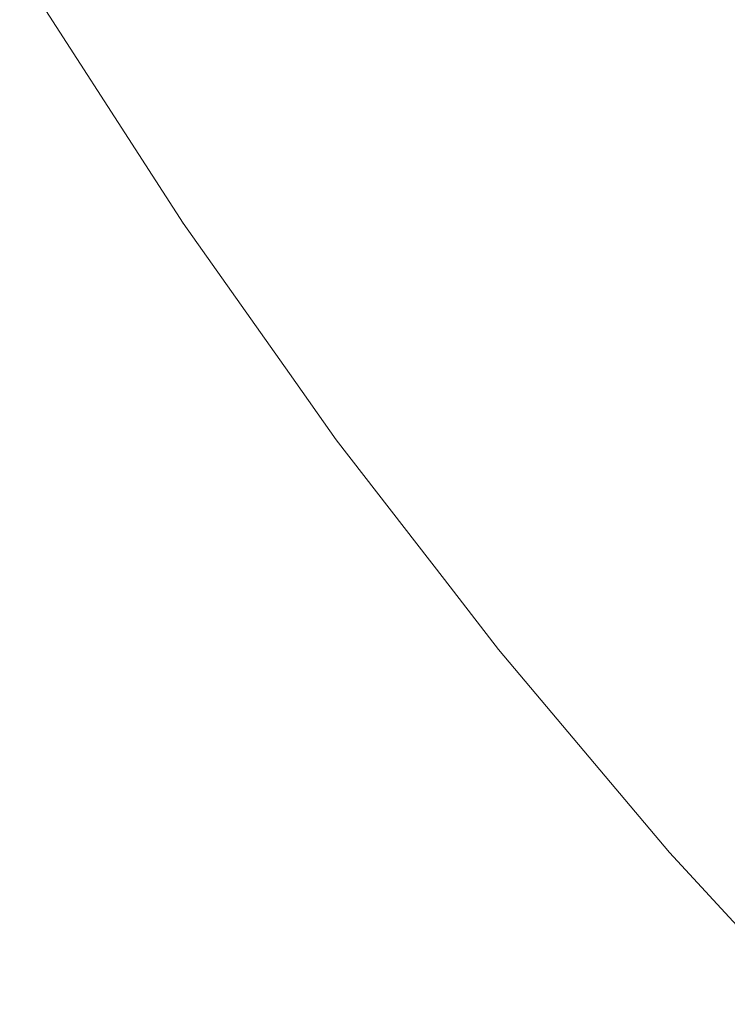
# Model space of a CAD drawing. Header units: centimetres. Extents: x -25.9 to 27.4, y 34.1 to 35.9.
# Tile 131 of 256: x -7.9244 to -7.9017, y 34.5031 to 34.5346. Entities that reach past the tile are written whole.
import ezdxf

# ---------------------------------------------------------------- set-up
doc = ezdxf.new("R2010")
doc.units = ezdxf.units.CM
doc.header["$LTSCALE"] = 2.54
doc.layers.add('Lucido design-1', color=7, linetype='Continuous')

# ---------------------------------------------------------------- blocks, each defined once
blk = doc.blocks.new('Gruppo-5-1')
at = {"color": 7, "linetype": 'Continuous', "lineweight": 9}
for points in [[(-25.75346, 35.840112, -9.381992), (-25.75346, 34.240112, -9.381992), (27.34654, 34.240112, -9.381992), (27.34654, 35.840112, -9.381992)], [(-25.75346, 35.840112, -33.348755), (-25.75346, 34.240112, -33.348755), (27.34654, 34.240112, -33.348755), (27.34654, 35.840112, -33.348755)]]:
    blk.add_3dface(points, dxfattribs=at)
for points, invisible_edges in [([(-7.91074, 34.533809, -9.838064), (-7.91511, 34.54058, -9.838064), (-7.913504, 34.541569, -9.834401), (-7.909178, 34.534865, -9.834401)], 15), ([(-7.91074, 34.533809, -33.804827), (-7.91511, 34.54058, -33.804827), (-7.913504, 34.541569, -33.801164), (-7.909178, 34.534865, -33.801164)], 15), ([(-7.912175, 34.532839, -9.841798), (-7.916585, 34.539672, -9.841798), (-7.91511, 34.54058, -9.838064), (-7.91074, 34.533809, -9.838064)], 15), ([(-7.912175, 34.532839, -33.808561), (-7.916585, 34.539672, -33.808561), (-7.91511, 34.54058, -33.804827), (-7.91074, 34.533809, -33.804827)], 15), ([(-7.899304, 34.532246, -9.823903), (-7.90375, 34.538533, -9.823903), (-7.901704, 34.539917, -9.820588), (-7.897318, 34.533715, -9.820588)], 15), ([(-7.899304, 34.532246, -33.790666), (-7.90375, 34.538533, -33.790666), (-7.901704, 34.539917, -33.787352), (-7.897318, 34.533715, -33.787352)], 15), ([(-7.91348, 34.531957, -9.845597), (-7.917926, 34.538846, -9.845597), (-7.916585, 34.539672, -9.841798), (-7.912175, 34.532839, -9.841798)], 15), ([(-7.91348, 34.531957, -33.81236), (-7.917926, 34.538846, -33.81236), (-7.916585, 34.539672, -33.808561), (-7.912175, 34.532839, -33.808561)], 15), ([(-7.914654, 34.531164, -9.849455), (-7.919132, 34.538103, -9.849455), (-7.917926, 34.538846, -9.845597), (-7.91348, 34.531957, -9.845597)], 15), ([(-7.914654, 34.531164, -33.816218), (-7.919132, 34.538103, -33.816218), (-7.917926, 34.538846, -33.81236), (-7.91348, 34.531957, -33.81236)], 15), ([(-7.901177, 34.530861, -9.827314), (-7.90568, 34.537229, -9.827314), (-7.90375, 34.538533, -9.823903), (-7.899304, 34.532246, -9.823903)], 15), ([(-7.901177, 34.530861, -33.794077), (-7.90568, 34.537229, -33.794077), (-7.90375, 34.538533, -33.790666), (-7.899304, 34.532246, -33.790666)], 15), ([(-7.915694, 34.530461, -9.853363), (-7.920202, 34.537445, -9.853363), (-7.919132, 34.538103, -9.849455), (-7.914654, 34.531164, -9.849455)], 15), ([(-7.915694, 34.530461, -33.820126), (-7.920202, 34.537445, -33.820126), (-7.919132, 34.538103, -33.816218), (-7.914654, 34.531164, -33.816218)], 15), ([(-7.9166, 34.529848, -9.857317), (-7.921133, 34.536872, -9.857317), (-7.920202, 34.537445, -9.853363), (-7.915694, 34.530461, -9.853363)], 15), ([(-7.9166, 34.529848, -33.82408), (-7.921133, 34.536872, -33.82408), (-7.920202, 34.537445, -33.820126), (-7.915694, 34.530461, -33.820126)], 15), ([(-7.902933, 34.529562, -9.830815), (-7.907491, 34.536006, -9.830815), (-7.90568, 34.537229, -9.827314), (-7.901177, 34.530861, -9.827314)], 15), ([(-7.902933, 34.529562, -33.797579), (-7.907491, 34.536006, -33.797579), (-7.90568, 34.537229, -33.794077), (-7.901177, 34.530861, -33.794077)], 15), ([(-7.91737, 34.529328, -9.861308), (-7.921925, 34.536384, -9.861308), (-7.921133, 34.536872, -9.857317), (-7.9166, 34.529848, -9.857317)], 15), ([(-7.91737, 34.529328, -33.828071), (-7.921925, 34.536384, -33.828071), (-7.921133, 34.536872, -33.82408), (-7.9166, 34.529848, -33.82408)], 15), ([(-7.918004, 34.5289, -9.865331), (-7.922576, 34.535983, -9.865331), (-7.921925, 34.536384, -9.861308), (-7.91737, 34.529328, -9.861308)], 15), ([(-7.918004, 34.5289, -33.832094), (-7.922576, 34.535983, -33.832094), (-7.921925, 34.536384, -33.828071), (-7.91737, 34.529328, -33.828071)], 15), ([(-7.904571, 34.528351, -9.834401), (-7.909178, 34.534865, -9.834401), (-7.907491, 34.536006, -9.830815), (-7.902933, 34.529562, -9.830815)], 15), ([(-7.904571, 34.528351, -33.801164), (-7.909178, 34.534865, -33.801164), (-7.907491, 34.536006, -33.797579), (-7.902933, 34.529562, -33.797579)], 15), ([(-7.9185, 34.528564, -9.869378), (-7.923086, 34.535669, -9.869378), (-7.922576, 34.535983, -9.865331), (-7.918004, 34.5289, -9.865331)], 15), ([(-7.9185, 34.528564, -33.836141), (-7.923086, 34.535669, -33.836141), (-7.922576, 34.535983, -33.832094), (-7.918004, 34.5289, -33.832094)], 15), ([(-7.919079, 34.528173, -9.877517), (-7.923681, 34.535303, -9.877517), (-7.923454, 34.535443, -9.873442), (-7.918859, 34.528322, -9.873442)], 15), ([(-7.919079, 34.528173, -33.84428), (-7.923681, 34.535303, -33.84428), (-7.923454, 34.535443, -33.840205), (-7.918859, 34.528322, -33.840205)], 15), ([(-7.918859, 34.528322, -9.873442), (-7.923454, 34.535443, -9.873442), (-7.923086, 34.535669, -9.869378), (-7.9185, 34.528564, -9.869378)], 15), ([(-7.918859, 34.528322, -33.840205), (-7.923454, 34.535443, -33.840205), (-7.923086, 34.535669, -33.836141), (-7.9185, 34.528564, -33.836141)], 15), ([(-7.919573, 34.527839, -10.091937), (-7.924188, 34.534991, -10.091937), (-7.923917, 34.535157, -10.087952), (-7.919309, 34.528017, -10.087952)], 15), ([(-7.919573, 34.527839, -34.0587), (-7.924188, 34.534991, -34.0587), (-7.923917, 34.535157, -34.054715), (-7.919309, 34.528017, -34.054715)], 15), ([(-7.919309, 34.528017, -10.087952), (-7.923917, 34.535157, -10.087952), (-7.923782, 34.53524, -10.083964), (-7.919178, 34.528106, -10.083964)], 15), ([(-7.919309, 34.528017, -34.054715), (-7.923917, 34.535157, -34.054715), (-7.923782, 34.53524, -34.050727), (-7.919178, 34.528106, -34.050727)], 15), ([(-7.919178, 34.528106, -10.083964), (-7.923782, 34.53524, -10.083964), (-7.923766, 34.535251, -10.081992), (-7.920366, 34.529983, -10.081992)], 11), ([(-7.919178, 34.528106, -34.050727), (-7.923782, 34.53524, -34.050727), (-7.923766, 34.535251, -34.048755), (-7.920366, 34.529983, -34.048755)], 11), ([(-7.923766, 34.535251, -9.881992), (-7.920366, 34.529983, -9.881992), (-7.920366, 34.529983, -10.081992), (-7.923766, 34.535251, -10.081992)], 10), ([(-7.920366, 34.529983, -9.881992), (-7.923766, 34.535251, -9.881992), (-7.923765, 34.535251, -9.881447), (-7.919161, 34.528118, -9.881447)], 14), ([(-7.923766, 34.535251, -33.848755), (-7.920366, 34.529983, -33.848755), (-7.920366, 34.529983, -34.048755), (-7.923766, 34.535251, -34.048755)], 10), ([(-7.920366, 34.529983, -33.848755), (-7.923766, 34.535251, -33.848755), (-7.923765, 34.535251, -33.84821), (-7.919161, 34.528118, -33.84821)], 14), ([(-7.919161, 34.528118, -9.881447), (-7.923765, 34.535251, -9.881447), (-7.923681, 34.535303, -9.877517), (-7.919079, 34.528173, -9.877517)], 15), ([(-7.919161, 34.528118, -33.84821), (-7.923765, 34.535251, -33.84821), (-7.923681, 34.535303, -33.84428), (-7.919079, 34.528173, -33.84428)], 15), ([(-7.919968, 34.527572, -10.095911), (-7.924595, 34.53474, -10.095911), (-7.924188, 34.534991, -10.091937), (-7.919573, 34.527839, -10.091937)], 15), ([(-7.919968, 34.527572, -34.062674), (-7.924595, 34.53474, -34.062674), (-7.924188, 34.534991, -34.0587), (-7.919573, 34.527839, -34.0587)], 15), ([(-7.906087, 34.52723, -9.838064), (-7.91074, 34.533809, -9.838064), (-7.909178, 34.534865, -9.834401), (-7.904571, 34.528351, -9.834401)], 15), ([(-7.906087, 34.52723, -33.804827), (-7.91074, 34.533809, -33.804827), (-7.909178, 34.534865, -33.801164), (-7.904571, 34.528351, -33.801164)], 15), ([(-7.920497, 34.527215, -10.099868), (-7.925137, 34.534406, -10.099868), (-7.924595, 34.53474, -10.095911), (-7.919968, 34.527572, -10.095911)], 15), ([(-7.920497, 34.527215, -34.066631), (-7.925137, 34.534406, -34.066631), (-7.924595, 34.53474, -34.062674), (-7.919968, 34.527572, -34.062674)], 15), ([(-7.921156, 34.526769, -10.103802), (-7.925816, 34.533988, -10.103802), (-7.925137, 34.534406, -10.099868), (-7.920497, 34.527215, -10.099868)], 15), ([(-7.921156, 34.526769, -34.070565), (-7.925816, 34.533988, -34.070565), (-7.925137, 34.534406, -34.066631), (-7.920497, 34.527215, -34.066631)], 15), ([(-7.921948, 34.526234, -10.107705), (-7.926629, 34.533488, -10.107705), (-7.925816, 34.533988, -10.103802), (-7.921156, 34.526769, -10.103802)], 15), ([(-7.921948, 34.526234, -34.074468), (-7.926629, 34.533488, -34.074468), (-7.925816, 34.533988, -34.070565), (-7.921156, 34.526769, -34.070565)], 15), ([(-7.907479, 34.5262, -9.841798), (-7.912175, 34.532839, -9.841798), (-7.91074, 34.533809, -9.838064), (-7.906087, 34.52723, -9.838064)], 15), ([(-7.907479, 34.5262, -33.808561), (-7.912175, 34.532839, -33.808561), (-7.91074, 34.533809, -33.804827), (-7.906087, 34.52723, -33.804827)], 15), ([(-7.92287, 34.525611, -10.111572), (-7.927576, 34.532904, -10.111572), (-7.926629, 34.533488, -10.107705), (-7.921948, 34.526234, -10.107705)], 15), ([(-7.92287, 34.525611, -34.078335), (-7.927576, 34.532904, -34.078335), (-7.926629, 34.533488, -34.074468), (-7.921948, 34.526234, -34.074468)], 15), ([(-7.923921, 34.524901, -10.115395), (-7.928657, 34.532239, -10.115395), (-7.927576, 34.532904, -10.111572), (-7.92287, 34.525611, -10.111572)], 15), ([(-7.923921, 34.524901, -34.082158), (-7.928657, 34.532239, -34.082158), (-7.927576, 34.532904, -34.078335), (-7.92287, 34.525611, -34.078335)], 15), ([(-7.908746, 34.525263, -9.845597), (-7.91348, 34.531957, -9.845597), (-7.912175, 34.532839, -9.841798), (-7.907479, 34.5262, -9.841798)], 15), ([(-7.908746, 34.525263, -33.81236), (-7.91348, 34.531957, -33.81236), (-7.912175, 34.532839, -33.808561), (-7.907479, 34.5262, -33.808561)], 15), ([(-7.9251, 34.524103, -10.119168), (-7.929869, 34.531493, -10.119168), (-7.928657, 34.532239, -10.115395), (-7.923921, 34.524901, -10.115395)], 15), ([(-7.9251, 34.524103, -34.085931), (-7.929869, 34.531493, -34.085931), (-7.928657, 34.532239, -34.082158), (-7.923921, 34.524901, -34.082158)], 15), ([(-7.909885, 34.524421, -9.849455), (-7.914654, 34.531164, -9.849455), (-7.91348, 34.531957, -9.845597), (-7.908746, 34.525263, -9.845597)], 15), ([(-7.909885, 34.524421, -33.816218), (-7.914654, 34.531164, -33.816218), (-7.91348, 34.531957, -33.81236), (-7.908746, 34.525263, -33.81236)], 15), ([(-7.910894, 34.523674, -9.853363), (-7.915694, 34.530461, -9.853363), (-7.914654, 34.531164, -9.849455), (-7.909885, 34.524421, -9.849455)], 15), ([(-7.910894, 34.523674, -33.820126), (-7.915694, 34.530461, -33.820126), (-7.914654, 34.531164, -33.816218), (-7.909885, 34.524421, -33.816218)], 15), ([(-7.898107, 34.523318, -9.830815), (-7.902933, 34.529562, -9.830815), (-7.901177, 34.530861, -9.827314), (-7.896407, 34.52469, -9.827314)], 15), ([(-7.898107, 34.523318, -33.797579), (-7.902933, 34.529562, -33.797579), (-7.901177, 34.530861, -33.794077), (-7.896407, 34.52469, -33.794077)], 15), ([(-7.911773, 34.523024, -9.857317), (-7.9166, 34.529848, -9.857317), (-7.915694, 34.530461, -9.853363), (-7.910894, 34.523674, -9.853363)], 15), ([(-7.911773, 34.523024, -33.82408), (-7.9166, 34.529848, -33.82408), (-7.915694, 34.530461, -33.820126), (-7.910894, 34.523674, -33.820126)], 15), ([(-7.920366, 34.529983, -10.081992), (-7.919162, 34.528117, -10.081992), (-7.919178, 34.528106, -10.083964)], 10), ([(-7.919162, 34.528117, -10.081992), (-7.920366, 34.529983, -10.081992), (-7.920366, 34.529983, -9.881992), (-7.919162, 34.528117, -9.881992)], 10), ([(-7.919161, 34.528118, -9.881447), (-7.919162, 34.528117, -9.881992), (-7.920366, 34.529983, -9.881992)], 9), ([(-7.920366, 34.529983, -34.048755), (-7.919162, 34.528117, -34.048755), (-7.919178, 34.528106, -34.050727)], 10), ([(-7.919162, 34.528117, -34.048755), (-7.920366, 34.529983, -34.048755), (-7.920366, 34.529983, -33.848755), (-7.919162, 34.528117, -33.848755)], 10), ([(-7.919161, 34.528118, -33.84821), (-7.919162, 34.528117, -33.848755), (-7.920366, 34.529983, -33.848755)], 9), ([(-7.912521, 34.522471, -9.861308), (-7.91737, 34.529328, -9.861308), (-7.9166, 34.529848, -9.857317), (-7.911773, 34.523024, -9.857317)], 15), ([(-7.912521, 34.522471, -33.828071), (-7.91737, 34.529328, -33.828071), (-7.9166, 34.529848, -33.82408), (-7.911773, 34.523024, -33.82408)], 15), ([(-7.899691, 34.522038, -9.834401), (-7.904571, 34.528351, -9.834401), (-7.902933, 34.529562, -9.830815), (-7.898107, 34.523318, -9.830815)], 15), ([(-7.899691, 34.522038, -33.801164), (-7.904571, 34.528351, -33.801164), (-7.902933, 34.529562, -33.797579), (-7.898107, 34.523318, -33.797579)], 15), ([(-7.913136, 34.522016, -9.865331), (-7.918004, 34.5289, -9.865331), (-7.91737, 34.529328, -9.861308), (-7.912521, 34.522471, -9.861308)], 15), ([(-7.913136, 34.522016, -33.832094), (-7.918004, 34.5289, -33.832094), (-7.91737, 34.529328, -33.828071), (-7.912521, 34.522471, -33.828071)], 15), ([(-7.913617, 34.52166, -9.869378), (-7.9185, 34.528564, -9.869378), (-7.918004, 34.5289, -9.865331), (-7.913136, 34.522016, -9.865331)], 15), ([(-7.913617, 34.52166, -33.836141), (-7.9185, 34.528564, -33.836141), (-7.918004, 34.5289, -33.832094), (-7.913136, 34.522016, -33.832094)], 15), ([(-7.913965, 34.521403, -9.873442), (-7.918859, 34.528322, -9.873442), (-7.9185, 34.528564, -9.869378), (-7.913617, 34.52166, -9.869378)], 15), ([(-7.913965, 34.521403, -33.840205), (-7.918859, 34.528322, -33.840205), (-7.9185, 34.528564, -33.836141), (-7.913617, 34.52166, -33.836141)], 15), ([(-7.914258, 34.521186, -9.881447), (-7.919161, 34.528118, -9.881447), (-7.919079, 34.528173, -9.877517), (-7.914179, 34.521245, -9.877517)], 15), ([(-7.914258, 34.521186, -33.84821), (-7.919161, 34.528118, -33.84821), (-7.919079, 34.528173, -33.84428), (-7.914179, 34.521245, -33.84428)], 15), ([(-7.914179, 34.521245, -9.877517), (-7.919079, 34.528173, -9.877517), (-7.918859, 34.528322, -9.873442), (-7.913965, 34.521403, -9.873442)], 15), ([(-7.914179, 34.521245, -33.84428), (-7.919079, 34.528173, -33.84428), (-7.918859, 34.528322, -33.840205), (-7.913965, 34.521403, -33.840205)], 15), ([(-7.901159, 34.520854, -9.838064), (-7.906087, 34.52723, -9.838064), (-7.904571, 34.528351, -9.834401), (-7.899691, 34.522038, -9.834401)], 15), ([(-7.901159, 34.520854, -33.804827), (-7.906087, 34.52723, -33.804827), (-7.904571, 34.528351, -33.801164), (-7.899691, 34.522038, -33.801164)], 15), ([(-7.915042, 34.520607, -10.095911), (-7.919968, 34.527572, -10.095911), (-7.919573, 34.527839, -10.091937), (-7.914658, 34.520891, -10.091937)], 15), ([(-7.915042, 34.520607, -34.062674), (-7.919968, 34.527572, -34.062674), (-7.919573, 34.527839, -34.0587), (-7.914658, 34.520891, -34.0587)], 15), ([(-7.914658, 34.520891, -10.091937), (-7.919573, 34.527839, -10.091937), (-7.919309, 34.528017, -10.087952), (-7.914402, 34.52108, -10.087952)], 15), ([(-7.914658, 34.520891, -34.0587), (-7.919573, 34.527839, -34.0587), (-7.919309, 34.528017, -34.054715), (-7.914402, 34.52108, -34.054715)], 15), ([(-7.914402, 34.52108, -10.087952), (-7.919309, 34.528017, -10.087952), (-7.919178, 34.528106, -10.083964), (-7.914275, 34.521174, -10.083964)], 15), ([(-7.914402, 34.52108, -34.054715), (-7.919309, 34.528017, -34.054715), (-7.919178, 34.528106, -34.050727), (-7.914275, 34.521174, -34.050727)], 15), ([(-7.914275, 34.521174, -10.083964), (-7.919178, 34.528106, -10.083964), (-7.919162, 34.528117, -10.081992), (-7.915757, 34.523303, -10.081992)], 11), ([(-7.914275, 34.521174, -34.050727), (-7.919178, 34.528106, -34.050727), (-7.919162, 34.528117, -34.048755), (-7.915757, 34.523303, -34.048755)], 11), ([(-7.915757, 34.523303, -9.881992), (-7.919162, 34.528117, -9.881992), (-7.919161, 34.528118, -9.881447), (-7.914258, 34.521186, -9.881447)], 14), ([(-7.915757, 34.523303, -33.848755), (-7.919162, 34.528117, -33.848755), (-7.919161, 34.528118, -33.84821), (-7.914258, 34.521186, -33.84821)], 14), ([(-7.919162, 34.528117, -9.881992), (-7.915757, 34.523303, -9.881992), (-7.915757, 34.523303, -10.081992), (-7.919162, 34.528117, -10.081992)], 10), ([(-7.919162, 34.528117, -33.848755), (-7.915757, 34.523303, -33.848755), (-7.915757, 34.523303, -34.048755), (-7.919162, 34.528117, -34.048755)], 10), ([(-7.915555, 34.520228, -10.099868), (-7.920497, 34.527215, -10.099868), (-7.919968, 34.527572, -10.095911), (-7.915042, 34.520607, -10.095911)], 15), ([(-7.915555, 34.520228, -34.066631), (-7.920497, 34.527215, -34.066631), (-7.919968, 34.527572, -34.062674), (-7.915042, 34.520607, -34.062674)], 15), ([(-7.916195, 34.519754, -10.103802), (-7.921156, 34.526769, -10.103802), (-7.920497, 34.527215, -10.099868), (-7.915555, 34.520228, -10.099868)], 15), ([(-7.916195, 34.519754, -34.070565), (-7.921156, 34.526769, -34.070565), (-7.920497, 34.527215, -34.066631), (-7.915555, 34.520228, -34.066631)], 15), ([(-7.902506, 34.519766, -9.841798), (-7.907479, 34.5262, -9.841798), (-7.906087, 34.52723, -9.838064), (-7.901159, 34.520854, -9.838064)], 15), ([(-7.902506, 34.519766, -33.808561), (-7.907479, 34.5262, -33.808561), (-7.906087, 34.52723, -33.804827), (-7.901159, 34.520854, -33.804827)], 15), ([(-7.916963, 34.519186, -10.107705), (-7.921948, 34.526234, -10.107705), (-7.921156, 34.526769, -10.103802), (-7.916195, 34.519754, -10.103802)], 15), ([(-7.916963, 34.519186, -34.074468), (-7.921948, 34.526234, -34.074468), (-7.921156, 34.526769, -34.070565), (-7.916195, 34.519754, -34.070565)], 15), ([(-7.917857, 34.518524, -10.111572), (-7.92287, 34.525611, -10.111572), (-7.921948, 34.526234, -10.107705), (-7.916963, 34.519186, -10.107705)], 15), ([(-7.917857, 34.518524, -34.078335), (-7.92287, 34.525611, -34.078335), (-7.921948, 34.526234, -34.074468), (-7.916963, 34.519186, -34.074468)], 15), ([(-7.903731, 34.518776, -9.845597), (-7.908746, 34.525263, -9.845597), (-7.907479, 34.5262, -9.841798), (-7.902506, 34.519766, -9.841798)], 15), ([(-7.903731, 34.518776, -33.81236), (-7.908746, 34.525263, -33.81236), (-7.907479, 34.5262, -33.808561), (-7.902506, 34.519766, -33.808561)], 15), ([(-7.918877, 34.51777, -10.115395), (-7.923921, 34.524901, -10.115395), (-7.92287, 34.525611, -10.111572), (-7.917857, 34.518524, -10.111572)], 15), ([(-7.918877, 34.51777, -34.082158), (-7.923921, 34.524901, -34.082158), (-7.92287, 34.525611, -34.078335), (-7.917857, 34.518524, -34.078335)], 15), ([(-7.904834, 34.517886, -9.849455), (-7.909885, 34.524421, -9.849455), (-7.908746, 34.525263, -9.845597), (-7.903731, 34.518776, -9.845597)], 15), ([(-7.904834, 34.517886, -33.816218), (-7.909885, 34.524421, -33.816218), (-7.908746, 34.525263, -33.81236), (-7.903731, 34.518776, -33.81236)], 15), ([(-7.920022, 34.516923, -10.119168), (-7.9251, 34.524103, -10.119168), (-7.923921, 34.524901, -10.115395), (-7.918877, 34.51777, -10.115395)], 15), ([(-7.920022, 34.516923, -34.085931), (-7.9251, 34.524103, -34.085931), (-7.923921, 34.524901, -34.082158), (-7.918877, 34.51777, -34.082158)], 15), ([(-7.905811, 34.517097, -9.853363), (-7.910894, 34.523674, -9.853363), (-7.909885, 34.524421, -9.849455), (-7.904834, 34.517886, -9.849455)], 15), ([(-7.905811, 34.517097, -33.820126), (-7.910894, 34.523674, -33.820126), (-7.909885, 34.524421, -33.816218), (-7.904834, 34.517886, -33.816218)], 15), ([(-7.921289, 34.515986, -10.122885), (-7.926406, 34.523221, -10.122885), (-7.9251, 34.524103, -10.119168), (-7.920022, 34.516923, -10.119168)], 15), ([(-7.921289, 34.515986, -34.089649), (-7.926406, 34.523221, -34.089649), (-7.9251, 34.524103, -34.085931), (-7.920022, 34.516923, -34.085931)], 15), ([(-7.906661, 34.51641, -9.857317), (-7.911773, 34.523024, -9.857317), (-7.910894, 34.523674, -9.853363), (-7.905811, 34.517097, -9.853363)], 15), ([(-7.906661, 34.51641, -33.82408), (-7.911773, 34.523024, -33.82408), (-7.910894, 34.523674, -33.820126), (-7.905811, 34.517097, -33.820126)], 15), ([(-7.922678, 34.514959, -10.12654), (-7.927837, 34.522254, -10.12654), (-7.926406, 34.523221, -10.122885), (-7.921289, 34.515986, -10.122885)], 15), ([(-7.922678, 34.514959, -34.093303), (-7.927837, 34.522254, -34.093303), (-7.926406, 34.523221, -34.089649), (-7.921289, 34.515986, -34.089649)], 15), ([(-7.915757, 34.523303, -10.081992), (-7.914259, 34.521185, -10.081992), (-7.914275, 34.521174, -10.083964)], 10), ([(-7.914259, 34.521185, -10.081992), (-7.915757, 34.523303, -10.081992), (-7.915757, 34.523303, -9.881992), (-7.914259, 34.521185, -9.881992)], 10), ([(-7.914258, 34.521186, -9.881447), (-7.914259, 34.521185, -9.881992), (-7.915757, 34.523303, -9.881992)], 9), ([(-7.915757, 34.523303, -34.048755), (-7.914259, 34.521185, -34.048755), (-7.914275, 34.521174, -34.050727)], 10), ([(-7.914259, 34.521185, -34.048755), (-7.915757, 34.523303, -34.048755), (-7.915757, 34.523303, -33.848755), (-7.914259, 34.521185, -33.848755)], 10), ([(-7.914258, 34.521186, -33.84821), (-7.914259, 34.521185, -33.848755), (-7.915757, 34.523303, -33.848755)], 9), ([(-7.907385, 34.515826, -9.861308), (-7.912521, 34.522471, -9.861308), (-7.911773, 34.523024, -9.857317), (-7.906661, 34.51641, -9.857317)], 15), ([(-7.907385, 34.515826, -33.828071), (-7.912521, 34.522471, -33.828071), (-7.911773, 34.523024, -33.82408), (-7.906661, 34.51641, -33.82408)], 15), ([(-7.90798, 34.515346, -9.865331), (-7.913136, 34.522016, -9.865331), (-7.912521, 34.522471, -9.861308), (-7.907385, 34.515826, -9.861308)], 15), ([(-7.90798, 34.515346, -33.832094), (-7.913136, 34.522016, -33.832094), (-7.912521, 34.522471, -33.828071), (-7.907385, 34.515826, -33.828071)], 15), ([(-7.924186, 34.513844, -10.130126), (-7.929391, 34.521203, -10.130126), (-7.927837, 34.522254, -10.12654), (-7.922678, 34.514959, -10.12654)], 15), ([(-7.924186, 34.513844, -34.096889), (-7.929391, 34.521203, -34.096889), (-7.927837, 34.522254, -34.093303), (-7.922678, 34.514959, -34.093303)], 15), ([(-7.908446, 34.51497, -9.869378), (-7.913617, 34.52166, -9.869378), (-7.913136, 34.522016, -9.865331), (-7.90798, 34.515346, -9.865331)], 15), ([(-7.908446, 34.51497, -33.836141), (-7.913617, 34.52166, -33.836141), (-7.913136, 34.522016, -33.832094), (-7.90798, 34.515346, -33.832094)], 15), ([(-7.908782, 34.514698, -9.873442), (-7.913965, 34.521403, -9.873442), (-7.913617, 34.52166, -9.869378), (-7.908446, 34.51497, -9.869378)], 15), ([(-7.908782, 34.514698, -33.840205), (-7.913965, 34.521403, -33.840205), (-7.913617, 34.52166, -33.836141), (-7.908446, 34.51497, -33.836141)], 15), ([(-7.925811, 34.512642, -10.133636), (-7.931066, 34.520071, -10.133636), (-7.929391, 34.521203, -10.130126), (-7.924186, 34.513844, -10.130126)], 15), ([(-7.925811, 34.512642, -34.100399), (-7.931066, 34.520071, -34.100399), (-7.929391, 34.521203, -34.096889), (-7.924186, 34.513844, -34.096889)], 15), ([(-7.909066, 34.514469, -9.881447), (-7.914258, 34.521186, -9.881447), (-7.914179, 34.521245, -9.877517), (-7.908989, 34.514531, -9.877517)], 15), ([(-7.909066, 34.514469, -33.84821), (-7.914258, 34.521186, -33.84821), (-7.914179, 34.521245, -33.84428), (-7.908989, 34.514531, -33.84428)], 15), ([(-7.908989, 34.514531, -9.877517), (-7.914179, 34.521245, -9.877517), (-7.913965, 34.521403, -9.873442), (-7.908782, 34.514698, -9.873442)], 15), ([(-7.908989, 34.514531, -33.84428), (-7.914179, 34.521245, -33.84428), (-7.913965, 34.521403, -33.840205), (-7.908782, 34.514698, -33.840205)], 15), ([(-7.909825, 34.513856, -10.095911), (-7.915042, 34.520607, -10.095911), (-7.914658, 34.520891, -10.091937), (-7.909453, 34.514157, -10.091937)], 15), ([(-7.909825, 34.513856, -34.062674), (-7.915042, 34.520607, -34.062674), (-7.914658, 34.520891, -34.0587), (-7.909453, 34.514157, -34.0587)], 15), ([(-7.909453, 34.514157, -10.091937), (-7.914658, 34.520891, -10.091937), (-7.914402, 34.52108, -10.087952), (-7.909205, 34.514356, -10.087952)], 15), ([(-7.909453, 34.514157, -34.0587), (-7.914658, 34.520891, -34.0587), (-7.914402, 34.52108, -34.054715), (-7.909205, 34.514356, -34.054715)], 15), ([(-7.909205, 34.514356, -10.087952), (-7.914402, 34.52108, -10.087952), (-7.914275, 34.521174, -10.083964), (-7.909082, 34.514456, -10.083964)], 15), ([(-7.909205, 34.514356, -34.054715), (-7.914402, 34.52108, -34.054715), (-7.914275, 34.521174, -34.050727), (-7.909082, 34.514456, -34.050727)], 15), ([(-7.909082, 34.514456, -10.083964), (-7.914275, 34.521174, -10.083964), (-7.914259, 34.521185, -10.081992), (-7.910802, 34.516713, -10.081992)], 11), ([(-7.909082, 34.514456, -34.050727), (-7.914275, 34.521174, -34.050727), (-7.914259, 34.521185, -34.048755), (-7.910802, 34.516713, -34.048755)], 11), ([(-7.910802, 34.516713, -9.881992), (-7.914259, 34.521185, -9.881992), (-7.914258, 34.521186, -9.881447), (-7.909066, 34.514469, -9.881447)], 14), ([(-7.910802, 34.516713, -33.848755), (-7.914259, 34.521185, -33.848755), (-7.914258, 34.521186, -33.84821), (-7.909066, 34.514469, -33.84821)], 14), ([(-7.914259, 34.521185, -9.881992), (-7.910802, 34.516713, -9.881992), (-7.910802, 34.516713, -10.081992), (-7.914259, 34.521185, -10.081992)], 10), ([(-7.914259, 34.521185, -33.848755), (-7.910802, 34.516713, -33.848755), (-7.910802, 34.516713, -34.048755), (-7.914259, 34.521185, -34.048755)], 10), ([(-7.91032, 34.513456, -10.099868), (-7.915555, 34.520228, -10.099868), (-7.915042, 34.520607, -10.095911), (-7.909825, 34.513856, -10.095911)], 15), ([(-7.91032, 34.513456, -34.066631), (-7.915555, 34.520228, -34.066631), (-7.915042, 34.520607, -34.062674), (-7.909825, 34.513856, -34.062674)], 15), ([(-7.897264, 34.513549, -9.841798), (-7.902506, 34.519766, -9.841798), (-7.901159, 34.520854, -9.838064), (-7.895964, 34.514693, -9.838064)], 15), ([(-7.897264, 34.513549, -33.808561), (-7.902506, 34.519766, -33.808561), (-7.901159, 34.520854, -33.804827), (-7.895964, 34.514693, -33.804827)], 15), ([(-7.91094, 34.512956, -10.103802), (-7.916195, 34.519754, -10.103802), (-7.915555, 34.520228, -10.099868), (-7.91032, 34.513456, -10.099868)], 15), ([(-7.91094, 34.512956, -34.070565), (-7.916195, 34.519754, -34.070565), (-7.915555, 34.520228, -34.066631), (-7.91032, 34.513456, -34.066631)], 15), ([(-7.911683, 34.512356, -10.107705), (-7.916963, 34.519186, -10.107705), (-7.916195, 34.519754, -10.103802), (-7.91094, 34.512956, -10.103802)], 15), ([(-7.911683, 34.512356, -34.074468), (-7.916963, 34.519186, -34.074468), (-7.916195, 34.519754, -34.070565), (-7.91094, 34.512956, -34.070565)], 15), ([(-7.898446, 34.512508, -9.845597), (-7.903731, 34.518776, -9.845597), (-7.902506, 34.519766, -9.841798), (-7.897264, 34.513549, -9.841798)], 15), ([(-7.898446, 34.512508, -33.81236), (-7.903731, 34.518776, -33.81236), (-7.902506, 34.519766, -33.808561), (-7.897264, 34.513549, -33.808561)], 15), ([(-7.912549, 34.511657, -10.111572), (-7.917857, 34.518524, -10.111572), (-7.916963, 34.519186, -10.107705), (-7.911683, 34.512356, -10.107705)], 15), ([(-7.912549, 34.511657, -34.078335), (-7.917857, 34.518524, -34.078335), (-7.916963, 34.519186, -34.074468), (-7.911683, 34.512356, -34.074468)], 15), ([(-7.89951, 34.511572, -9.849455), (-7.904834, 34.517886, -9.849455), (-7.903731, 34.518776, -9.845597), (-7.898446, 34.512508, -9.845597)], 15), ([(-7.89951, 34.511572, -33.816218), (-7.904834, 34.517886, -33.816218), (-7.903731, 34.518776, -33.81236), (-7.898446, 34.512508, -33.81236)], 15), ([(-7.913536, 34.51086, -10.115395), (-7.918877, 34.51777, -10.115395), (-7.917857, 34.518524, -10.111572), (-7.912549, 34.511657, -10.111572)], 15), ([(-7.913536, 34.51086, -34.082158), (-7.918877, 34.51777, -34.082158), (-7.917857, 34.518524, -34.078335), (-7.912549, 34.511657, -34.078335)], 15), ([(-7.914644, 34.509965, -10.119168), (-7.920022, 34.516923, -10.119168), (-7.918877, 34.51777, -10.115395), (-7.913536, 34.51086, -10.115395)], 15), ([(-7.914644, 34.509965, -34.085931), (-7.920022, 34.516923, -34.085931), (-7.918877, 34.51777, -34.082158), (-7.913536, 34.51086, -34.082158)], 15), ([(-7.900453, 34.510742, -9.853363), (-7.905811, 34.517097, -9.853363), (-7.904834, 34.517886, -9.849455), (-7.89951, 34.511572, -9.849455)], 15), ([(-7.900453, 34.510742, -33.820126), (-7.905811, 34.517097, -33.820126), (-7.904834, 34.517886, -33.816218), (-7.89951, 34.511572, -33.816218)], 15), ([(-7.901273, 34.51002, -9.857317), (-7.906661, 34.51641, -9.857317), (-7.905811, 34.517097, -9.853363), (-7.900453, 34.510742, -9.853363)], 15), ([(-7.901273, 34.51002, -33.82408), (-7.906661, 34.51641, -33.82408), (-7.905811, 34.517097, -33.820126), (-7.900453, 34.510742, -33.820126)], 15), ([(-7.91587, 34.508975, -10.122885), (-7.921289, 34.515986, -10.122885), (-7.920022, 34.516923, -10.119168), (-7.914644, 34.509965, -10.119168)], 15), ([(-7.91587, 34.508975, -34.089649), (-7.921289, 34.515986, -34.089649), (-7.920022, 34.516923, -34.085931), (-7.914644, 34.509965, -34.085931)], 15), ([(-7.910802, 34.516713, -10.081992), (-7.909067, 34.514468, -10.081992), (-7.909082, 34.514456, -10.083964)], 10), ([(-7.909067, 34.514468, -10.081992), (-7.910802, 34.516713, -10.081992), (-7.910802, 34.516713, -9.881992), (-7.909067, 34.514468, -9.881992)], 10), ([(-7.909066, 34.514469, -9.881447), (-7.909067, 34.514468, -9.881992), (-7.910802, 34.516713, -9.881992)], 9), ([(-7.910802, 34.516713, -34.048755), (-7.909067, 34.514468, -34.048755), (-7.909082, 34.514456, -34.050727)], 10), ([(-7.909067, 34.514468, -34.048755), (-7.910802, 34.516713, -34.048755), (-7.910802, 34.516713, -33.848755), (-7.909067, 34.514468, -33.848755)], 10), ([(-7.909066, 34.514469, -33.84821), (-7.909067, 34.514468, -33.848755), (-7.910802, 34.516713, -33.848755)], 9), ([(-7.901971, 34.509406, -9.861308), (-7.907385, 34.515826, -9.861308), (-7.906661, 34.51641, -9.857317), (-7.901273, 34.51002, -9.857317)], 15), ([(-7.901971, 34.509406, -33.828071), (-7.907385, 34.515826, -33.828071), (-7.906661, 34.51641, -33.82408), (-7.901273, 34.51002, -33.82408)], 15), ([(-7.917214, 34.50789, -10.12654), (-7.922678, 34.514959, -10.12654), (-7.921289, 34.515986, -10.122885), (-7.91587, 34.508975, -10.122885)], 15), ([(-7.917214, 34.50789, -34.093303), (-7.922678, 34.514959, -34.093303), (-7.921289, 34.515986, -34.089649), (-7.91587, 34.508975, -34.089649)], 15), ([(-7.902545, 34.5089, -9.865331), (-7.90798, 34.515346, -9.865331), (-7.907385, 34.515826, -9.861308), (-7.901971, 34.509406, -9.861308)], 15), ([(-7.902545, 34.5089, -33.832094), (-7.90798, 34.515346, -33.832094), (-7.907385, 34.515826, -33.828071), (-7.901971, 34.509406, -33.828071)], 15), ([(-7.902995, 34.508505, -9.869378), (-7.908446, 34.51497, -9.869378), (-7.90798, 34.515346, -9.865331), (-7.902545, 34.5089, -9.865331)], 15), ([(-7.902995, 34.508505, -33.836141), (-7.908446, 34.51497, -33.836141), (-7.90798, 34.515346, -33.832094), (-7.902545, 34.5089, -33.832094)], 15), ([(-7.918673, 34.506712, -10.130126), (-7.924186, 34.513844, -10.130126), (-7.922678, 34.514959, -10.12654), (-7.917214, 34.50789, -10.12654)], 15), ([(-7.918673, 34.506712, -34.096889), (-7.924186, 34.513844, -34.096889), (-7.922678, 34.514959, -34.093303), (-7.917214, 34.50789, -34.093303)], 15), ([(-7.90332, 34.508219, -9.873442), (-7.908782, 34.514698, -9.873442), (-7.908446, 34.51497, -9.869378), (-7.902995, 34.508505, -9.869378)], 15), ([(-7.90332, 34.508219, -33.840205), (-7.908782, 34.514698, -33.840205), (-7.908446, 34.51497, -33.836141), (-7.902995, 34.508505, -33.836141)], 15), ([(-7.903519, 34.508043, -9.877517), (-7.908989, 34.514531, -9.877517), (-7.908782, 34.514698, -9.873442), (-7.90332, 34.508219, -9.873442)], 15), ([(-7.903519, 34.508043, -33.84428), (-7.908989, 34.514531, -33.84428), (-7.908782, 34.514698, -33.840205), (-7.90332, 34.508219, -33.840205)], 15), ([(-7.903967, 34.50765, -10.091937), (-7.909453, 34.514157, -10.091937), (-7.909205, 34.514356, -10.087952), (-7.903728, 34.50786, -10.087952)], 15), ([(-7.903967, 34.50765, -34.0587), (-7.909453, 34.514157, -34.0587), (-7.909205, 34.514356, -34.054715), (-7.903728, 34.50786, -34.054715)], 15), ([(-7.903728, 34.50786, -10.087952), (-7.909205, 34.514356, -10.087952), (-7.909082, 34.514456, -10.083964), (-7.903609, 34.507964, -10.083964)], 15), ([(-7.903728, 34.50786, -34.054715), (-7.909205, 34.514356, -34.054715), (-7.909082, 34.514456, -34.050727), (-7.903609, 34.507964, -34.050727)], 15), ([(-7.903609, 34.507964, -10.083964), (-7.909082, 34.514456, -10.083964), (-7.909067, 34.514468, -10.081992), (-7.905652, 34.510417, -10.081992)], 11), ([(-7.903609, 34.507964, -34.050727), (-7.909082, 34.514456, -34.050727), (-7.909067, 34.514468, -34.048755), (-7.905652, 34.510417, -34.048755)], 11), ([(-7.905652, 34.510417, -9.881992), (-7.909067, 34.514468, -9.881992), (-7.909066, 34.514469, -9.881447), (-7.903593, 34.507978, -9.881447)], 14), ([(-7.905652, 34.510417, -33.848755), (-7.909067, 34.514468, -33.848755), (-7.909066, 34.514469, -33.84821), (-7.903593, 34.507978, -33.84821)], 14), ([(-7.909067, 34.514468, -9.881992), (-7.905652, 34.510417, -9.881992), (-7.905652, 34.510417, -10.081992), (-7.909067, 34.514468, -10.081992)], 10), ([(-7.909067, 34.514468, -33.848755), (-7.905652, 34.510417, -33.848755), (-7.905652, 34.510417, -34.048755), (-7.909067, 34.514468, -34.048755)], 10), ([(-7.903593, 34.507978, -9.881447), (-7.909066, 34.514469, -9.881447), (-7.908989, 34.514531, -9.877517), (-7.903519, 34.508043, -9.877517)], 15), ([(-7.903593, 34.507978, -33.84821), (-7.909066, 34.514469, -33.84821), (-7.908989, 34.514531, -33.84428), (-7.903519, 34.508043, -33.84428)], 15), ([(-7.904325, 34.507334, -10.095911), (-7.909825, 34.513856, -10.095911), (-7.909453, 34.514157, -10.091937), (-7.903967, 34.50765, -10.091937)], 15), ([(-7.904325, 34.507334, -34.062674), (-7.909825, 34.513856, -34.062674), (-7.909453, 34.514157, -34.0587), (-7.903967, 34.50765, -34.0587)], 15), ([(-7.920246, 34.505442, -10.133636), (-7.925811, 34.512642, -10.133636), (-7.924186, 34.513844, -10.130126), (-7.918673, 34.506712, -10.130126)], 15), ([(-7.920246, 34.505442, -34.100399), (-7.925811, 34.512642, -34.100399), (-7.924186, 34.513844, -34.096889), (-7.918673, 34.506712, -34.096889)], 15), ([(-7.904804, 34.506913, -10.099868), (-7.91032, 34.513456, -10.099868), (-7.909825, 34.513856, -10.095911), (-7.904325, 34.507334, -10.095911)], 15), ([(-7.904804, 34.506913, -34.066631), (-7.91032, 34.513456, -34.066631), (-7.909825, 34.513856, -34.062674), (-7.904325, 34.507334, -34.062674)], 15), ([(-7.905402, 34.506387, -10.103802), (-7.91094, 34.512956, -10.103802), (-7.91032, 34.513456, -10.099868), (-7.904804, 34.506913, -10.099868)], 15), ([(-7.905402, 34.506387, -34.070565), (-7.91094, 34.512956, -34.070565), (-7.91032, 34.513456, -34.066631), (-7.904804, 34.506913, -34.066631)], 15), ([(-7.906119, 34.505756, -10.107705), (-7.911683, 34.512356, -10.107705), (-7.91094, 34.512956, -10.103802), (-7.905402, 34.506387, -10.103802)], 15), ([(-7.906119, 34.505756, -34.074468), (-7.911683, 34.512356, -34.074468), (-7.91094, 34.512956, -34.070565), (-7.905402, 34.506387, -34.070565)], 15), ([(-7.92193, 34.504082, -10.137065), (-7.927551, 34.511355, -10.137065), (-7.925811, 34.512642, -10.133636), (-7.920246, 34.505442, -10.133636)], 15), ([(-7.92193, 34.504082, -34.103829), (-7.927551, 34.511355, -34.103829), (-7.925811, 34.512642, -34.100399), (-7.920246, 34.505442, -34.100399)], 15), ([(-7.906954, 34.505021, -10.111572), (-7.912549, 34.511657, -10.111572), (-7.911683, 34.512356, -10.107705), (-7.906119, 34.505756, -10.107705)], 15), ([(-7.906954, 34.505021, -34.078335), (-7.912549, 34.511657, -34.078335), (-7.911683, 34.512356, -34.074468), (-7.906119, 34.505756, -34.074468)], 15), ([(-7.907906, 34.504182, -10.115395), (-7.913536, 34.51086, -10.115395), (-7.912549, 34.511657, -10.111572), (-7.906954, 34.505021, -10.111572)], 15), ([(-7.907906, 34.504182, -34.082158), (-7.913536, 34.51086, -34.082158), (-7.912549, 34.511657, -34.078335), (-7.906954, 34.505021, -34.078335)], 15), ([(-7.923722, 34.502635, -10.140407), (-7.929403, 34.509985, -10.140407), (-7.927551, 34.511355, -10.137065), (-7.92193, 34.504082, -10.137065)], 15), ([(-7.923722, 34.502635, -34.10717), (-7.929403, 34.509985, -34.10717), (-7.927551, 34.511355, -34.103829), (-7.92193, 34.504082, -34.103829)], 15), ([(-7.908975, 34.503242, -10.119168), (-7.914644, 34.509965, -10.119168), (-7.913536, 34.51086, -10.115395), (-7.907906, 34.504182, -10.115395)], 15), ([(-7.908975, 34.503242, -34.085931), (-7.914644, 34.509965, -34.085931), (-7.913536, 34.51086, -34.082158), (-7.907906, 34.504182, -34.082158)], 15), ([(-7.905652, 34.510417, -10.081992), (-7.903594, 34.507977, -10.081992), (-7.903609, 34.507964, -10.083964)], 10), ([(-7.903594, 34.507977, -10.081992), (-7.905652, 34.510417, -10.081992), (-7.905652, 34.510417, -9.881992), (-7.903594, 34.507977, -9.881992)], 10), ([(-7.903593, 34.507978, -9.881447), (-7.903594, 34.507977, -9.881992), (-7.905652, 34.510417, -9.881992)], 9), ([(-7.905652, 34.510417, -34.048755), (-7.903594, 34.507977, -34.048755), (-7.903609, 34.507964, -34.050727)], 10), ([(-7.903594, 34.507977, -34.048755), (-7.905652, 34.510417, -34.048755), (-7.905652, 34.510417, -33.848755), (-7.903594, 34.507977, -33.848755)], 10), ([(-7.903593, 34.507978, -33.84821), (-7.903594, 34.507977, -33.848755), (-7.905652, 34.510417, -33.848755)], 9), ([(-7.925649, 34.501079, -10.143704), (-7.931395, 34.508512, -10.143704), (-7.929403, 34.509985, -10.140407), (-7.923722, 34.502635, -10.140407)], 15), ([(-7.925649, 34.501079, -34.110467), (-7.931395, 34.508512, -34.110467), (-7.929403, 34.509985, -34.10717), (-7.923722, 34.502635, -34.10717)], 15), ([(-7.910158, 34.5022, -10.122885), (-7.91587, 34.508975, -10.122885), (-7.914644, 34.509965, -10.119168), (-7.908975, 34.503242, -10.119168)], 15), ([(-7.910158, 34.5022, -34.089649), (-7.91587, 34.508975, -34.089649), (-7.914644, 34.509965, -34.085931), (-7.908975, 34.503242, -34.085931)], 15), ([(-7.89629, 34.50322, -9.861308), (-7.901971, 34.509406, -9.861308), (-7.901273, 34.51002, -9.857317), (-7.895619, 34.503864, -9.857317)], 15), ([(-7.89629, 34.50322, -33.828071), (-7.901971, 34.509406, -33.828071), (-7.901273, 34.51002, -33.82408), (-7.895619, 34.503864, -33.82408)], 15), ([(-7.896842, 34.502691, -9.865331), (-7.902545, 34.5089, -9.865331), (-7.901971, 34.509406, -9.861308), (-7.89629, 34.50322, -9.861308)], 15), ([(-7.896842, 34.502691, -33.832094), (-7.902545, 34.5089, -33.832094), (-7.901971, 34.509406, -33.828071), (-7.89629, 34.50322, -33.828071)], 15), ([(-7.911455, 34.501059, -10.12654), (-7.917214, 34.50789, -10.12654), (-7.91587, 34.508975, -10.122885), (-7.910158, 34.5022, -10.122885)], 15), ([(-7.911455, 34.501059, -34.093303), (-7.917214, 34.50789, -34.093303), (-7.91587, 34.508975, -34.089649), (-7.910158, 34.5022, -34.089649)], 15), ([(-7.897275, 34.502277, -9.869378), (-7.902995, 34.508505, -9.869378), (-7.902545, 34.5089, -9.865331), (-7.896842, 34.502691, -9.865331)], 15), ([(-7.897275, 34.502277, -33.836141), (-7.902995, 34.508505, -33.836141), (-7.902545, 34.5089, -33.832094), (-7.896842, 34.502691, -33.832094)], 15), ([(-7.897587, 34.501978, -9.873442), (-7.90332, 34.508219, -9.873442), (-7.902995, 34.508505, -9.869378), (-7.897275, 34.502277, -9.869378)], 15), ([(-7.897587, 34.501978, -33.840205), (-7.90332, 34.508219, -33.840205), (-7.902995, 34.508505, -33.836141), (-7.897275, 34.502277, -33.836141)], 15), ([(-7.89798, 34.501601, -10.087952), (-7.903728, 34.50786, -10.087952), (-7.903609, 34.507964, -10.083964), (-7.897865, 34.501711, -10.083964)], 15), ([(-7.89798, 34.501601, -34.054715), (-7.903728, 34.50786, -34.054715), (-7.903609, 34.507964, -34.050727), (-7.897865, 34.501711, -34.050727)], 15), ([(-7.897865, 34.501711, -10.083964), (-7.903609, 34.507964, -10.083964), (-7.903594, 34.507977, -10.081992), (-7.900245, 34.504331, -10.081992)], 11), ([(-7.897865, 34.501711, -34.050727), (-7.903609, 34.507964, -34.050727), (-7.903594, 34.507977, -34.048755), (-7.900245, 34.504331, -34.048755)], 11), ([(-7.900245, 34.504331, -9.881992), (-7.903594, 34.507977, -9.881992), (-7.903593, 34.507978, -9.881447), (-7.89785, 34.501725, -9.881447)], 14), ([(-7.900245, 34.504331, -33.848755), (-7.903594, 34.507977, -33.848755), (-7.903593, 34.507978, -33.84821), (-7.89785, 34.501725, -33.84821)], 14), ([(-7.903594, 34.507977, -9.881992), (-7.900245, 34.504331, -9.881992), (-7.900245, 34.504331, -10.081992), (-7.903594, 34.507977, -10.081992)], 10), ([(-7.903594, 34.507977, -33.848755), (-7.900245, 34.504331, -33.848755), (-7.900245, 34.504331, -34.048755), (-7.903594, 34.507977, -34.048755)], 10), ([(-7.89785, 34.501725, -9.881447), (-7.903593, 34.507978, -9.881447), (-7.903519, 34.508043, -9.877517), (-7.897779, 34.501794, -9.877517)], 15), ([(-7.89785, 34.501725, -33.84821), (-7.903593, 34.507978, -33.84821), (-7.903519, 34.508043, -33.84428), (-7.897779, 34.501794, -33.84428)], 15), ([(-7.897779, 34.501794, -9.877517), (-7.903519, 34.508043, -9.877517), (-7.90332, 34.508219, -9.873442), (-7.897587, 34.501978, -9.873442)], 15), ([(-7.897779, 34.501794, -33.84428), (-7.903519, 34.508043, -33.84428), (-7.90332, 34.508219, -33.840205), (-7.897587, 34.501978, -33.840205)], 15), ([(-7.912863, 34.49982, -10.130126), (-7.918673, 34.506712, -10.130126), (-7.917214, 34.50789, -10.12654), (-7.911455, 34.501059, -10.12654)], 15), ([(-7.912863, 34.49982, -34.096889), (-7.918673, 34.506712, -34.096889), (-7.917214, 34.50789, -34.093303), (-7.911455, 34.501059, -34.093303)], 15), ([(-7.898554, 34.501051, -10.095911), (-7.904325, 34.507334, -10.095911), (-7.903967, 34.50765, -10.091937), (-7.898209, 34.501381, -10.091937)], 15), ([(-7.898554, 34.501051, -34.062674), (-7.904325, 34.507334, -34.062674), (-7.903967, 34.50765, -34.0587), (-7.898209, 34.501381, -34.0587)], 15), ([(-7.898209, 34.501381, -10.091937), (-7.903967, 34.50765, -10.091937), (-7.903728, 34.50786, -10.087952), (-7.89798, 34.501601, -10.087952)], 15), ([(-7.898209, 34.501381, -34.0587), (-7.903967, 34.50765, -34.0587), (-7.903728, 34.50786, -34.054715), (-7.89798, 34.501601, -34.054715)], 15), ([(-7.899014, 34.50061, -10.099868), (-7.904804, 34.506913, -10.099868), (-7.904325, 34.507334, -10.095911), (-7.898554, 34.501051, -10.095911)], 15), ([(-7.899014, 34.50061, -34.066631), (-7.904804, 34.506913, -34.066631), (-7.904325, 34.507334, -34.062674), (-7.898554, 34.501051, -34.062674)], 15), ([(-7.91438, 34.498485, -10.133636), (-7.920246, 34.505442, -10.133636), (-7.918673, 34.506712, -10.130126), (-7.912863, 34.49982, -10.130126)], 15), ([(-7.91438, 34.498485, -34.100399), (-7.920246, 34.505442, -34.100399), (-7.918673, 34.506712, -34.096889), (-7.912863, 34.49982, -34.096889)], 15), ([(-7.899589, 34.500058, -10.103802), (-7.905402, 34.506387, -10.103802), (-7.904804, 34.506913, -10.099868), (-7.899014, 34.50061, -10.099868)], 15), ([(-7.899589, 34.500058, -34.070565), (-7.905402, 34.506387, -34.070565), (-7.904804, 34.506913, -34.066631), (-7.899014, 34.50061, -34.066631)], 15), ([(-7.900279, 34.499398, -10.107705), (-7.906119, 34.505756, -10.107705), (-7.905402, 34.506387, -10.103802), (-7.899589, 34.500058, -10.103802)], 15), ([(-7.900279, 34.499398, -34.074468), (-7.906119, 34.505756, -34.074468), (-7.905402, 34.506387, -34.070565), (-7.899589, 34.500058, -34.070565)], 15), ([(-7.901082, 34.498628, -10.111572), (-7.906954, 34.505021, -10.111572), (-7.906119, 34.505756, -10.107705), (-7.900279, 34.499398, -10.107705)], 15), ([(-7.901082, 34.498628, -34.078335), (-7.906954, 34.505021, -34.078335), (-7.906119, 34.505756, -34.074468), (-7.900279, 34.499398, -34.074468)], 15), ([(-7.916005, 34.497055, -10.137065), (-7.92193, 34.504082, -10.137065), (-7.920246, 34.505442, -10.133636), (-7.91438, 34.498485, -10.133636)], 15), ([(-7.916005, 34.497055, -34.103829), (-7.92193, 34.504082, -34.103829), (-7.920246, 34.505442, -34.100399), (-7.91438, 34.498485, -34.100399)], 15), ([(-7.901998, 34.49775, -10.115395), (-7.907906, 34.504182, -10.115395), (-7.906954, 34.505021, -10.111572), (-7.901082, 34.498628, -10.111572)], 15), ([(-7.901998, 34.49775, -34.082158), (-7.907906, 34.504182, -34.082158), (-7.906954, 34.505021, -34.078335), (-7.901082, 34.498628, -34.078335)], 15), ([(-7.903026, 34.496765, -10.119168), (-7.908975, 34.503242, -10.119168), (-7.907906, 34.504182, -10.115395), (-7.901998, 34.49775, -10.115395)], 15), ([(-7.903026, 34.496765, -34.085931), (-7.908975, 34.503242, -34.085931), (-7.907906, 34.504182, -34.082158), (-7.901998, 34.49775, -34.082158)], 15), ([(-7.917734, 34.495533, -10.140407), (-7.923722, 34.502635, -10.140407), (-7.92193, 34.504082, -10.137065), (-7.916005, 34.497055, -10.137065)], 15), ([(-7.917734, 34.495533, -34.10717), (-7.923722, 34.502635, -34.10717), (-7.92193, 34.504082, -34.103829), (-7.916005, 34.497055, -34.103829)], 15), ([(-7.904164, 34.495674, -10.122885), (-7.910158, 34.5022, -10.122885), (-7.908975, 34.503242, -10.119168), (-7.903026, 34.496765, -10.119168)], 15), ([(-7.904164, 34.495674, -34.089649), (-7.910158, 34.5022, -34.089649), (-7.908975, 34.503242, -34.085931), (-7.903026, 34.496765, -34.085931)], 15)]:
    blk.add_3dface(points, dxfattribs=dict(at, invisible_edges=invisible_edges))

msp = doc.modelspace()

# ---------------------------------------------------------------- block references
at = {"layer": 'Lucido design-1', "color": 7}
msp.add_blockref('Gruppo-5-1', (0, 0), dxfattribs=at)

doc.saveas('drawing.dxf')
